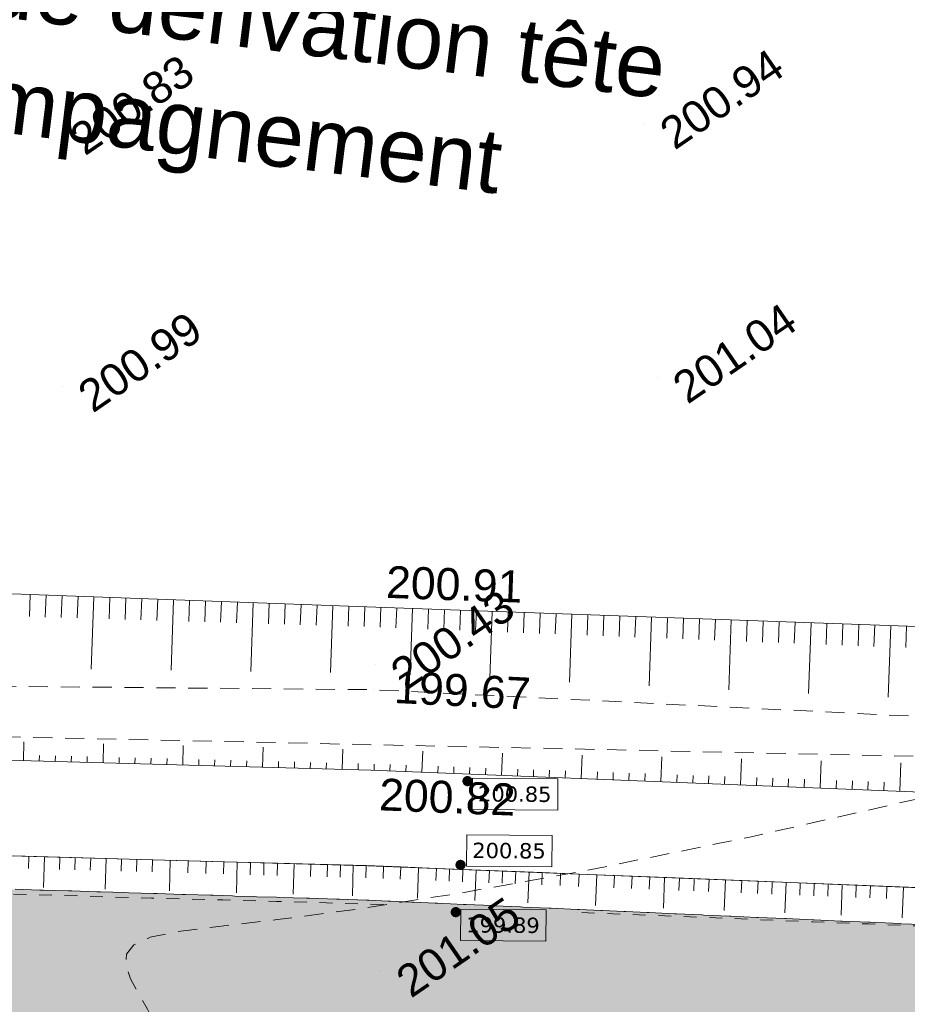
# Model space of a CAD drawing. Header units: millimetres. Extents: x -446952 to 537903, y -185749 to 168493.
# Tile 50 of 155: x -84268 to -56434, y 96008 to 126877. Entities that reach past the tile are written whole.
import ezdxf
from ezdxf.xclip import XClip

# ---------------------------------------------------------------- set-up
doc = ezdxf.new("R2010")
doc.units = ezdxf.units.MM
doc.header["$MEASUREMENT"] = 0
doc.header["$XCLIPFRAME"] = 0
for name, pattern in [('FOSSE', [1000, 600, -400]), ('Grille', [800, 400, -400]), ('Wipeout_Contour', [1000, 0, -1000])]:
    doc.linetypes.add(name, pattern=pattern)
for name, color, linetype in [('02 AF-17-0322 ZAE POMME- CHANTIER-2018-09-26_2_0000-VALORIS-NOUE DERIV BASSIN', 7, 'Continuous'), ('02 AF-17-0322 ZAE POMME- CHANTIER-2018-09-26_2_0000-VALORIS-NOUE DERIV BASSIN EAU MAX RETENTION', 7, 'Continuous'), ('02 AF-17-0322 ZAE POMME- CHANTIER-2018-09-26_2_0000-VALORIS-NOUE DERIV BASSIN TEXTE ET COTES', 7, 'Continuous'), ('02 AF-17-0322 ZAE POMME- CHANTIER-2018-09-26_2_02-PAP-EP TEXTE POUR 2000°', 7, 'Continuous'), ('02 AF-17-0322 ZAE POMME- CHANTIER-2018-09-26_2_2D - Dessins placés - Géomètre.2D', 7, 'Continuous'), ('02 AF-17-0322 ZAE POMME- CHANTIER-2018-09-26_2_X-PTS TOPO-TEXTE TOPOALT', 7, 'Continuous'), ('02 AF-17-0322 ZAE POMME- CHANTIER-2018-09-26_2_X-PTS TOPO-TOPOPOINT', 7, 'Continuous'), ('02 AF-17-0322 ZAE POMME- CHANTIER-2018-09-26_2_Y-FDP TOPO-CN_1_00', 7, 'Continuous'), ('02 AF-17-0322 ZAE POMME- CHANTIER-2018-09-26_2_Y-FDP TOPO-TOP_AXE_FOSSE', 7, 'Continuous'), ('02 AF-17-0322 ZAE POMME- CHANTIER-2018-09-26_2_Y-FDP TOPO-TOP_BARBULE', 7, 'Continuous'), ('02 AF-17-0322 ZAE POMME- CHANTIER-2018-09-26_2_Y-FDP TOPO-TOP_TALUS', 7, 'Continuous'), ('2D - Dessins placés - Géomètre.2D', 7, 'Continuous')]:
    doc.layers.add(name, color=color, linetype=linetype)
doc.styles.add('STYLE_GENERE_3', font='verdana.ttf')
doc.styles.add('STYLE_GENERE_4', font='txt')

# ---------------------------------------------------------------- blocks, each defined once
blk = doc.blocks.new('Dessin_1_2', base_point=(-56559339, -2771872408))
at = {"color": 254, "linetype": 'Wipeout_Contour', "lineweight": 0, "ltscale": 2094265.569888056}
blk.add_wipeout([(-446952, -185749), (537903, -185749), (537903, 168493), (-446952, 168064)], dxfattribs=at).dxf.layer = '02 AF-17-0322 ZAE POMME- CHANTIER-2018-09-26_2_2D - Dessins placés - Géomètre.2D'
at = {"layer": '02 AF-17-0322 ZAE POMME- CHANTIER-2018-09-26_2_0000-VALORIS-NOUE DERIV BASSIN EAU MAX RETENTION', "linetype": 'Continuous', "lineweight": 15}
blk.add_hatch(color=255, dxfattribs=at).paths.add_polyline_path([(-159905, 89660), (-145033, 89343), (-144378, 89329), (-144015, 89321), (-143354, 89307), (-142997, 89300), (-142330, 89285), (-141979, 89278), (-141306, 89263), (-140962, 89256), (-140282, 89241), (-139944, 89233), (-139304, 89220), (-138993, 89214), (-138347, 89200), (-138043, 89194), (-137391, 89180), (-137092, 89174), (-136435, 89161), (-136141, 89155), (-135479, 89141), (-135191, 89135), (-134522, 89121), (-134240, 89115), (-133566, 89101), (-133289, 89095), (-132610, 89081), (-132338, 89076), (-131654, 89062), (-131388, 89056), (-130697, 89042), (-130437, 89036), (-129741, 89022), (-129486, 89017), (-128785, 89002), (-128536, 88997), (-127829, 88982), (-127585, 88977), (-126873, 88962), (-126635, 88957), (-125916, 88943), (-125684, 88938), (-124960, 88923), (-124733, 88918), (-118972, 88799), (-118013, 88780), (-117370, 88768), (-117222, 88765), (-116574, 88753), (-116430, 88750), (-115777, 88738), (-115638, 88735), (-114980, 88723), (-114845, 88721), (-114181, 88707), (-114049, 88704), (-113380, 88689), (-113252, 88687), (-112579, 88672), (-112454, 88669), (-111777, 88654), (-111655, 88651), (-106059, 88518), (-105114, 88496), (-104167, 88484), (-103219, 88490), (-102268, 88513), (-101316, 88553), (-100362, 88611), (-99407, 88687), (-98449, 88780), (-97697, 88866), (-96944, 88964), (-96189, 89072), (-95234, 89216), (-95125, 89232), (-94173, 89375), (-94065, 89391), (-93117, 89521), (-93010, 89535), (-92065, 89646), (-91961, 89657), (-91019, 89747), (-90916, 89757), (-89987, 89830), (-89890, 89838), (-88960, 89893), (-88867, 89898), (-87934, 89935), (-87846, 89938), (-86909, 89957), (-86826, 89959), (-85885, 89959), (-85808, 89959), (-84862, 89943), (-84791, 89941), (-76481, 89769), (-74597, 89730), (-73655, 89711), (-73585, 89709), (-73084, 89877), (-73069, 89880), (-72343, 90062), (-72311, 90070), (-71601, 90247), (-54177, 94719), (-53857, 94799), (-53363, 94926), (-53063, 95002), (-52549, 95134), (-52271, 95204), (-51738, 95341), (-51481, 95400), (-50771, 95601), (-50481, 95682), (-49738, 95893), (-49482, 95965), (-48706, 96185), (-48484, 96247), (-47676, 96477), (-47487, 96530), (-47265, 96593), (-47162, 98220), (-47162, 98238), (-47439, 98243), (-47454, 98243), (-48424, 98259), (-48441, 98259), (-49408, 98275), (-49429, 98276), (-50393, 98292), (-50416, 98292), (-51378, 98308), (-51404, 98308), (-52156, 98341), (-52177, 98342), (-52928, 98375), (-52951, 98376), (-53700, 98408), (-53725, 98409), (-54472, 98442), (-54499, 98443), (-54691, 98451), (-54699, 98452), (-55641, 98493), (-55679, 98495), (-56618, 98535), (-56659, 98537), (-57595, 98578), (-57639, 98580), (-58476, 98616), (-58518, 98619), (-59353, 98655), (-59398, 98657), (-60230, 98693), (-60277, 98696), (-61107, 98732), (-61157, 98734), (-61964, 98769), (-62015, 98772), (-62820, 98807), (-62873, 98810), (-63675, 98845), (-63731, 98848), (-64531, 98882), (-64589, 98885), (-65266, 98915), (-65317, 98918), (-65992, 98947), (-66045, 98950), (-66718, 98979), (-66773, 98982), (-67597, 99018), (-67668, 99021), (-68489, 99057), (-68562, 99061), (-69380, 99097), (-69456, 99101), (-70271, 99136), (-70350, 99141), (-71162, 99176), (-71244, 99180), (-71908, 99209), (-71977, 99213), (-72639, 99242), (-72710, 99246), (-73322, 99272), (-73392, 99276), (-74236, 99303), (-74334, 99305), (-75175, 99331), (-75275, 99334), (-76114, 99360), (-76217, 99363), (-76829, 99382), (-76906, 99384), (-77517, 99403), (-77594, 99406), (-78204, 99425), (-78283, 99427), (-79071, 99451), (-79175, 99454), (-79960, 99479), (-80067, 99482), (-80850, 99506), (-80958, 99509), (-81739, 99533), (-81850, 99536), (-82629, 99561), (-82741, 99564), (-83518, 99588), (-83633, 99591), (-84408, 99615), (-84525, 99618), (-85354, 99644), (-85481, 99647), (-86308, 99673), (-86438, 99677), (-87263, 99702), (-87394, 99706), (-88217, 99731), (-88351, 99735), (-89171, 99761), (-89307, 99764), (-90125, 99790), (-90263, 99793), (-91078, 99880), (-91218, 99895), (-92029, 99982), (-92172, 99998), (-92980, 100084), (-93126, 100100), (-93931, 100185), (-94081, 100202), (-94882, 100287), (-95035, 100304), (-95649, 100369), (-95770, 100383), (-96383, 100448), (-96505, 100461), (-97116, 100526), (-97240, 100540), (-98016, 100623), (-98178, 100640), (-98951, 100723), (-99116, 100741), (-99885, 100823), (-100053, 100841), (-100820, 100923), (-100991, 100942), (-101754, 101023), (-101928, 101042), (-102688, 101123), (-102866, 101143), (-103623, 101224), (-103804, 101244), (-104557, 101324), (-104741, 101344), (-105481, 101423), (-105666, 101443), (-106403, 101522), (-106590, 101543), (-107324, 101621), (-107515, 101642), (-108245, 101720), (-108440, 101741), (-109167, 101819), (-109364, 101841), (-110088, 101918), (-110289, 101940), (-111004, 102016), (-111210, 102039), (-111922, 102115), (-112131, 102138), (-112840, 102214), (-113052, 102237), (-113758, 102312), (-113974, 102336), (-114678, 102357), (-114897, 102363), (-115598, 102383), (-115820, 102389), (-116519, 102410), (-116743, 102416), (-117439, 102436), (-117665, 102442), (-118389, 102463), (-118625, 102470), (-119346, 102491), (-119585, 102497), (-120304, 102518), (-120545, 102525), (-121261, 102546), (-121505, 102553), (-122219, 102573), (-122465, 102580), (-123176, 102601), (-123425, 102608), (-124134, 102628), (-124385, 102635), (-125079, 102656), (-125328, 102662), (-126020, 102682), (-126272, 102689), (-126960, 102709), (-127215, 102716), (-127901, 102736), (-128158, 102743), (-128842, 102763), (-129101, 102770), (-129782, 102790), (-130044, 102797), (-130723, 102817), (-130987, 102824), (-131664, 102844), (-131930, 102851), (-132604, 102871), (-132873, 102878), (-133545, 102898), (-133816, 102905), (-134486, 102925), (-134759, 102932), (-135426, 102952), (-135702, 102959), (-136367, 102979), (-136645, 102986), (-137308, 103006), (-137588, 103013), (-138248, 103032), (-138531, 103040), (-139189, 103059), (-139474, 103067), (-140165, 103099), (-140468, 103114), (-141154, 103146), (-141461, 103161), (-142143, 103193), (-142454, 103208), (-143132, 103240), (-143447, 103255), (-144121, 103287), (-144440, 103303), (-145080, 103332), (-145389, 103348), (-146026, 103377), (-146339, 103393), (-146971, 103422), (-147288, 103438), (-147917, 103467), (-148238, 103483), (-148863, 103512), (-149187, 103528), (-149808, 103557), (-150137, 103574), (-150754, 103602), (-151086, 103619), (-151700, 103648), (-152036, 103664), (-152645, 103693), (-152985, 103710), (-153591, 103738), (-153935, 103755), (-154537, 103783), (-154884, 103801), (-155482, 103828), (-155834, 103846), (-156428, 103874), (-156783, 103891), (-157373, 103919), (-157733, 103937), (-158319, 103964), (-158682, 103983), (-159264, 104010), (-159632, 104028), (-159951, 104043), (-159972, 103578), (-159972, 103574), (-159929, 97794), (-159875, 90550)])
blk.add_hatch(color=255, dxfattribs=at).paths.add_polyline_path([(-159905, 89660), (-145033, 89343), (-144378, 89329), (-144015, 89321), (-143354, 89307), (-142997, 89300), (-142330, 89285), (-141979, 89278), (-141306, 89263), (-140962, 89256), (-140282, 89241), (-139944, 89233), (-139304, 89220), (-138993, 89214), (-138347, 89200), (-138043, 89194), (-137391, 89180), (-137092, 89174), (-136435, 89161), (-136141, 89155), (-135479, 89141), (-135191, 89135), (-134522, 89121), (-134240, 89115), (-133566, 89101), (-133289, 89095), (-132610, 89081), (-132338, 89076), (-131654, 89062), (-131388, 89056), (-130697, 89042), (-130437, 89036), (-129741, 89022), (-129486, 89017), (-128785, 89002), (-128536, 88997), (-127829, 88982), (-127585, 88977), (-126873, 88962), (-126635, 88957), (-125916, 88943), (-125684, 88938), (-124960, 88923), (-124733, 88918), (-118972, 88799), (-118013, 88780), (-117370, 88768), (-117222, 88765), (-116574, 88753), (-116430, 88750), (-115777, 88738), (-115638, 88735), (-114980, 88723), (-114845, 88721), (-114181, 88707), (-114049, 88704), (-113380, 88689), (-113252, 88687), (-112579, 88672), (-112454, 88669), (-111777, 88654), (-111655, 88651), (-106059, 88518), (-105114, 88496), (-104167, 88484), (-103219, 88490), (-102268, 88513), (-101316, 88553), (-100362, 88611), (-99407, 88687), (-98449, 88780), (-97697, 88866), (-96944, 88964), (-96189, 89072), (-95234, 89216), (-95125, 89232), (-94173, 89375), (-94065, 89391), (-93117, 89521), (-93010, 89535), (-92065, 89646), (-91961, 89657), (-91019, 89747), (-90916, 89757), (-89987, 89830), (-89890, 89838), (-88960, 89893), (-88867, 89898), (-87934, 89935), (-87846, 89938), (-86909, 89957), (-86826, 89959), (-85885, 89959), (-85808, 89959), (-84862, 89943), (-84791, 89941), (-76481, 89769), (-74597, 89730), (-73655, 89711), (-73585, 89709), (-73084, 89877), (-73069, 89880), (-72343, 90062), (-72311, 90070), (-71601, 90247), (-54177, 94719), (-53857, 94799), (-53363, 94926), (-53063, 95002), (-52549, 95134), (-52271, 95204), (-51738, 95341), (-51481, 95400), (-50771, 95601), (-50481, 95682), (-49738, 95893), (-49482, 95965), (-48706, 96185), (-48484, 96247), (-47676, 96477), (-47487, 96530), (-47265, 96593), (-47162, 98220), (-47162, 98238), (-47439, 98243), (-47454, 98243), (-48424, 98259), (-48441, 98259), (-49408, 98275), (-49429, 98276), (-50393, 98292), (-50416, 98292), (-51378, 98308), (-51404, 98308), (-52156, 98341), (-52177, 98342), (-52928, 98375), (-52951, 98376), (-53700, 98408), (-53725, 98409), (-54472, 98442), (-54499, 98443), (-54691, 98451), (-54699, 98452), (-55641, 98493), (-55679, 98495), (-56618, 98535), (-56659, 98537), (-57595, 98578), (-57639, 98580), (-58476, 98616), (-58518, 98619), (-59353, 98655), (-59398, 98657), (-60230, 98693), (-60277, 98696), (-61107, 98732), (-61157, 98734), (-61964, 98769), (-62015, 98772), (-62820, 98807), (-62873, 98810), (-63675, 98845), (-63731, 98848), (-64531, 98882), (-64589, 98885), (-65266, 98915), (-65317, 98918), (-65992, 98947), (-66045, 98950), (-66718, 98979), (-66773, 98982), (-67597, 99018), (-67668, 99021), (-68489, 99057), (-68562, 99061), (-69380, 99097), (-69456, 99101), (-70271, 99136), (-70350, 99141), (-71162, 99176), (-71244, 99180), (-71908, 99209), (-71977, 99213), (-72639, 99242), (-72710, 99246), (-73322, 99272), (-73392, 99276), (-74236, 99303), (-74334, 99305), (-75175, 99331), (-75275, 99334), (-76114, 99360), (-76217, 99363), (-76829, 99382), (-76906, 99384), (-77517, 99403), (-77594, 99406), (-78204, 99425), (-78283, 99427), (-79071, 99451), (-79175, 99454), (-79960, 99479), (-80067, 99482), (-80850, 99506), (-80958, 99509), (-81739, 99533), (-81850, 99536), (-82629, 99561), (-82741, 99564), (-83518, 99588), (-83633, 99591), (-84408, 99615), (-84525, 99618), (-85354, 99644), (-85481, 99647), (-86308, 99673), (-86438, 99677), (-87263, 99702), (-87394, 99706), (-88217, 99731), (-88351, 99735), (-89171, 99761), (-89307, 99764), (-90125, 99790), (-90263, 99793), (-91078, 99880), (-91218, 99895), (-92029, 99982), (-92172, 99998), (-92980, 100084), (-93126, 100100), (-93931, 100185), (-94081, 100202), (-94882, 100287), (-95035, 100304), (-95649, 100369), (-95770, 100383), (-96383, 100448), (-96505, 100461), (-97116, 100526), (-97240, 100540), (-98016, 100623), (-98178, 100640), (-98951, 100723), (-99116, 100741), (-99885, 100823), (-100053, 100841), (-100820, 100923), (-100991, 100942), (-101754, 101023), (-101928, 101042), (-102688, 101123), (-102866, 101143), (-103623, 101224), (-103804, 101244), (-104557, 101324), (-104741, 101344), (-105481, 101423), (-105666, 101443), (-106403, 101522), (-106590, 101543), (-107324, 101621), (-107515, 101642), (-108245, 101720), (-108440, 101741), (-109167, 101819), (-109364, 101841), (-110088, 101918), (-110289, 101940), (-111004, 102016), (-111210, 102039), (-111922, 102115), (-112131, 102138), (-112840, 102214), (-113052, 102237), (-113758, 102312), (-113974, 102336), (-114678, 102357), (-114897, 102363), (-115598, 102383), (-115820, 102389), (-116519, 102410), (-116743, 102416), (-117439, 102436), (-117665, 102442), (-118389, 102463), (-118625, 102470), (-119346, 102491), (-119585, 102497), (-120304, 102518), (-120545, 102525), (-121261, 102546), (-121505, 102553), (-122219, 102573), (-122465, 102580), (-123176, 102601), (-123425, 102608), (-124134, 102628), (-124385, 102635), (-125079, 102656), (-125328, 102662), (-126020, 102682), (-126272, 102689), (-126960, 102709), (-127215, 102716), (-127901, 102736), (-128158, 102743), (-128842, 102763), (-129101, 102770), (-129782, 102790), (-130044, 102797), (-130723, 102817), (-130987, 102824), (-131664, 102844), (-131930, 102851), (-132604, 102871), (-132873, 102878), (-133545, 102898), (-133816, 102905), (-134486, 102925), (-134759, 102932), (-135426, 102952), (-135702, 102959), (-136367, 102979), (-136645, 102986), (-137308, 103006), (-137588, 103013), (-138248, 103032), (-138531, 103040), (-139189, 103059), (-139474, 103067), (-140165, 103099), (-140468, 103114), (-141154, 103146), (-141461, 103161), (-142143, 103193), (-142454, 103208), (-143132, 103240), (-143447, 103255), (-144121, 103287), (-144440, 103303), (-145080, 103332), (-145389, 103348), (-146026, 103377), (-146339, 103393), (-146971, 103422), (-147288, 103438), (-147917, 103467), (-148238, 103483), (-148863, 103512), (-149187, 103528), (-149808, 103557), (-150137, 103574), (-150754, 103602), (-151086, 103619), (-151700, 103648), (-152036, 103664), (-152645, 103693), (-152985, 103710), (-153591, 103738), (-153935, 103755), (-154537, 103783), (-154884, 103801), (-155482, 103828), (-155834, 103846), (-156428, 103874), (-156783, 103891), (-157373, 103919), (-157733, 103937), (-158319, 103964), (-158682, 103983), (-159264, 104010), (-159632, 104028), (-159951, 104043), (-159972, 103578), (-159972, 103574), (-159929, 97794), (-159875, 90550)])
at = {"layer": '02 AF-17-0322 ZAE POMME- CHANTIER-2018-09-26_2_0000-VALORIS-NOUE DERIV BASSIN TEXTE ET COTES', "linetype": 'Continuous', "lineweight": 15}
for points in [[(-70093, 103096, 1), (-70357, 102915, 1)], [(-70312, 100469, 1), (-70575, 100287, 1)], [(-70461, 98988, 1), (-70725, 98807, 1)]]:
    blk.add_hatch(color=7, dxfattribs=at).paths.add_polyline_path(points)
at = {"layer": '02 AF-17-0322 ZAE POMME- CHANTIER-2018-09-26_2_0000-VALORIS-NOUE DERIV BASSIN', "color": 7, "linetype": 'Continuous', "lineweight": 15}
for p, q in [((-83978, 100646), (-83988, 100262)), ((-83494, 100633), (-83520, 99673)), ((-83010, 100620), (-83020, 100236)), ((-82526, 100606), (-82536, 100223)), ((-82042, 100593), (-82053, 100209)), ((-81558, 100580), (-81584, 99620)), ((-81074, 100566), (-81085, 100183)), ((-80590, 100553), (-80601, 100169)), ((-80106, 100540), (-80117, 100156)), ((-79546, 100524), (-79572, 99565)), ((-78985, 100509), (-78996, 100125)), ((-78425, 100494), (-78435, 100110)), ((-77864, 100478), (-77875, 100094)), ((-77445, 100467), (-77472, 99507)), ((-77026, 100455), (-77036, 100071)), ((-76607, 100444), (-76617, 100060)), ((-76187, 100432), (-76198, 100048)), ((-75665, 100418), (-75691, 99458)), ((-75142, 100403), (-75152, 100020)), ((-74619, 100389), (-74629, 100005)), ((-74212, 100378), (-74223, 99994)), ((-73806, 100367), (-73832, 99407)), ((-73400, 100355), (-73413, 99972)), ((-72859, 100334), (-72874, 99951)), ((-72319, 100313), (-72334, 99929)), ((-71760, 100291), (-71798, 99331)), ((-71201, 100268), (-71216, 99885)), ((-70786, 100252), (-70801, 99868)), ((-70371, 100235), (-70386, 99851)), ((-69956, 100219), (-69995, 99259)), ((-69541, 100202), (-69557, 99818)), ((-69126, 100185), (-69142, 99802)), ((-68711, 100169), (-68727, 99785)), ((-68297, 100152), (-68335, 99193)), ((-67882, 100136), (-67897, 99752)), ((-67305, 100113), (-67321, 99729)), ((-66729, 100090), (-66744, 99706)), ((-66174, 100068), (-66213, 99108)), ((-65620, 100045), (-65635, 99662)), ((-65065, 100023), (-65080, 99640)), ((-64510, 100001), (-64525, 99617)), ((-64045, 99983), (-64084, 99023)), ((-63581, 99964), (-63596, 99580)), ((-63117, 99945), (-63132, 99562)), ((-62652, 99927), (-62667, 99543)), ((-62139, 99906), (-62177, 98947)), ((-61625, 99886), (-61640, 99502)), ((-61112, 99865), (-61127, 99482)), ((-60672, 99848), (-60687, 99464)), ((-60232, 99830), (-60270, 98871)), ((-59792, 99813), (-59807, 99429)), ((-59352, 99795), (-59368, 99411)), ((-58912, 99778), (-58928, 99394)), ((-58473, 99760), (-58511, 98801)), ((-58033, 99742), (-58048, 99359)), ((-57593, 99725), (-57608, 99341)), ((-57075, 99704), (-57090, 99321)), ((-56556, 99684), (-56594, 98724))]:
    blk.add_line(p, q, dxfattribs=at)
at = {"layer": '02 AF-17-0322 ZAE POMME- CHANTIER-2018-09-26_2_0000-VALORIS-NOUE DERIV BASSIN', "color": 7, "linetype": 'Continuous', "lineweight": 15, "flags": 128}
for points in [[(91712, 125425), (73856, 123927), (55171, 122427), (36316, 118608), (17325, 114783), (3128, 111381), (-28411, 104933), (-38552, 102306), (-51293, 102476), (-73254, 103353), (-90002, 103813), (-113722, 106251), (-139344, 106901), (-162975, 107906), (-173992, 108148)], [(-56038, 99663), (-57593, 99725), (-59352, 99795), (-61112, 99865), (-62652, 99927), (-64510, 100001), (-65620, 100045), (-66729, 100090), (-67882, 100136), (-69541, 100202), (-71201, 100268), (-72319, 100313), (-73400, 100355), (-74619, 100389), (-76187, 100432), (-77864, 100478), (-78985, 100509), (-80106, 100540), (-81558, 100580), (-83010, 100620), (-84461, 100660)], [(91957, 122435), (74101, 120937), (55590, 119451), (36910, 115667), (17971, 111853), (3778, 108451), (-27734, 102009), (-38190, 99301), (-51372, 99477), (-73355, 100354), (-90197, 100817), (-113914, 103255), (-139446, 103902), (-163072, 104907), (-174058, 105149)]]:
    blk.add_lwpolyline(points, dxfattribs=at)
at = {"layer": '02 AF-17-0322 ZAE POMME- CHANTIER-2018-09-26_2_0000-VALORIS-NOUE DERIV BASSIN', "color": 7, "linetype": 'Grille', "lineweight": 15, "flags": 128}
for points in [[(15645, 110061), (15274, 109972), (13401, 109524), (11529, 109075), (9656, 108626), (7783, 108178), (5911, 107729), (4038, 107280), (2355, 106936), (673, 106592), (-1010, 106248), (-2692, 105904), (-4375, 105560), (-6334, 105159), (-8294, 104759), (-10253, 104358), (-12213, 103957), (-14172, 103557), (-16132, 103156), (-18091, 102756), (-20051, 102355), (-22010, 101954), (-23970, 101554), (-25640, 101212), (-27311, 100871), (-28515, 100567), (-29928, 100201), (-31486, 99798), (-33044, 99394), (-34602, 98990), (-35692, 98708), (-36781, 98426), (-39630, 98120), (-41393, 98143), (-43182, 98167), (-44457, 98184), (-46194, 98207), (-47931, 98231), (-49668, 98254), (-51404, 98277), (-52964, 98339), (-54523, 98401), (-56082, 98464), (-57641, 98526), (-59400, 98596), (-61160, 98666), (-62700, 98728), (-64558, 98802), (-65667, 98846), (-66777, 98891), (-66777, 98891)], [(-72864, 99133), (-73433, 99156), (-74652, 99189), (-76220, 99233), (-77897, 99279), (-79018, 99310), (-80139, 99340), (-81591, 99380), (-83043, 99420), (-84494, 99460), (-86421, 99513), (-88348, 99567), (-90275, 99622), (-92166, 99815), (-94057, 100009), (-95948, 100203), (-97839, 100397), (-99730, 100591), (-101397, 100762), (-103064, 100934), (-104731, 101105), (-106693, 101307), (-108656, 101508), (-110618, 101710), (-112580, 101912), (-114222, 102062), (-114258, 102063), (-114458, 102068), (-116438, 102119), (-118417, 102169), (-120396, 102219), (-122376, 102269), (-124355, 102319), (-125999, 102361), (-127644, 102403), (-129288, 102445), (-130932, 102486), (-132643, 102530), (-134354, 102573), (-136065, 102616), (-137776, 102660), (-139487, 102703), (-141130, 102773), (-142774, 102843), (-144418, 102913), (-146302, 102993), (-148186, 103073), (-150070, 103153), (-151954, 103233), (-153838, 103313), (-155722, 103394), (-157605, 103474)]]:
    blk.add_lwpolyline(points, dxfattribs=at)
at = {"layer": '02 AF-17-0322 ZAE POMME- CHANTIER-2018-09-26_2_0000-VALORIS-NOUE DERIV BASSIN EAU MAX RETENTION', "color": 255, "linetype": 'Continuous', "lineweight": 15, "flags": 128}
blk.add_lwpolyline([(-55679, 98495), (-56618, 98535), (-56659, 98537), (-57595, 98578), (-57639, 98580), (-58476, 98616), (-58518, 98619), (-59353, 98655), (-59398, 98657), (-60230, 98693), (-60277, 98696), (-61107, 98732), (-61157, 98734), (-61964, 98769), (-62015, 98772), (-62820, 98807), (-62873, 98810), (-63675, 98845), (-63731, 98848), (-64531, 98882), (-64589, 98885), (-65266, 98915), (-65317, 98918), (-65992, 98947), (-66045, 98950), (-66718, 98979), (-66773, 98982), (-67597, 99018), (-67668, 99021), (-68489, 99057), (-68562, 99061), (-69380, 99097), (-69456, 99101), (-70271, 99136), (-70350, 99141), (-71162, 99176), (-71244, 99180), (-71908, 99209), (-71977, 99213), (-72639, 99242), (-72710, 99246), (-73322, 99272), (-73392, 99276), (-74236, 99303), (-74334, 99305), (-75175, 99331), (-75275, 99334), (-76114, 99360), (-76217, 99363), (-76829, 99382), (-76906, 99384), (-77517, 99403), (-77594, 99406), (-78204, 99425), (-78283, 99427), (-79071, 99451), (-79175, 99454), (-79960, 99479), (-80067, 99482), (-80850, 99506), (-80958, 99509), (-81739, 99533), (-81850, 99536), (-82629, 99561), (-82741, 99564), (-83518, 99588), (-83633, 99591), (-84408, 99615)], dxfattribs=at)
blk.add_lwpolyline([(-55679, 98495), (-56618, 98535), (-56659, 98537), (-57595, 98578), (-57639, 98580), (-58476, 98616), (-58518, 98619), (-59353, 98655), (-59398, 98657), (-60230, 98693), (-60277, 98696), (-61107, 98732), (-61157, 98734), (-61964, 98769), (-62015, 98772), (-62820, 98807), (-62873, 98810), (-63675, 98845), (-63731, 98848), (-64531, 98882), (-64589, 98885), (-65266, 98915), (-65317, 98918), (-65992, 98947), (-66045, 98950), (-66718, 98979), (-66773, 98982), (-67597, 99018), (-67668, 99021), (-68489, 99057), (-68562, 99061), (-69380, 99097), (-69456, 99101), (-70271, 99136), (-70350, 99141), (-71162, 99176), (-71244, 99180), (-71908, 99209), (-71977, 99213), (-72639, 99242), (-72710, 99246), (-73322, 99272), (-73392, 99276), (-74236, 99303), (-74334, 99305), (-75175, 99331), (-75275, 99334), (-76114, 99360), (-76217, 99363), (-76829, 99382), (-76906, 99384), (-77517, 99403), (-77594, 99406), (-78204, 99425), (-78283, 99427), (-79071, 99451), (-79175, 99454), (-79960, 99479), (-80067, 99482), (-80850, 99506), (-80958, 99509), (-81739, 99533), (-81850, 99536), (-82629, 99561), (-82741, 99564), (-83518, 99588), (-83633, 99591), (-84408, 99615)], dxfattribs=at)
at = {"layer": '02 AF-17-0322 ZAE POMME- CHANTIER-2018-09-26_2_0000-VALORIS-NOUE DERIV BASSIN TEXTE ET COTES', "color": 7, "linetype": 'Continuous', "lineweight": 15, "flags": 128}
for points in [[(-70077, 102118), (-70069, 103097), (-67389, 103075), (-67397, 102095)], [(-70257, 100343), (-70249, 101323), (-67570, 101301), (-67578, 100321)], [(-70445, 98009), (-70437, 98989), (-67758, 98967), (-67766, 97987)]]:
    blk.add_lwpolyline(points, close=True, dxfattribs=at)
at = {"layer": '02 AF-17-0322 ZAE POMME- CHANTIER-2018-09-26_2_X-PTS TOPO-TOPOPOINT', "color": 14, "linetype": 'Continuous', "lineweight": 15, "true_color": 0xa80f02}
for p, q in [((-64678, 123635), (-64678, 123635)), ((-83172, 123453), (-83172, 123453)), ((-64274, 115666), (-64274, 115666)), ((-82924, 115391), (-82924, 115391)), ((-73095, 108458), (-73095, 108458)), ((-73122, 106677), (-73122, 106677)), ((-73175, 105871), (-73175, 105871)), ((-73254, 103353), (-73254, 103353)), ((-72947, 97045), (-72947, 97045))]:
    blk.add_line(p, q, dxfattribs=at)
at = {"layer": '02 AF-17-0322 ZAE POMME- CHANTIER-2018-09-26_2_Y-FDP TOPO-CN_1_00', "color": 14, "linetype": 'FOSSE', "lineweight": 15, "true_color": 0xa80f02, "flags": 128}
blk.add_lwpolyline([(-176830, 70344), (-175807, 69073), (-175000, 68014), (-174365, 67125), (-173860, 66367), (-173445, 65697), (-173077, 65074), (-172713, 64458), (-172313, 63806), (-171842, 63087), (-171296, 62300), (-170678, 61454), (-169993, 60557), (-169245, 59619), (-168436, 58647), (-167571, 57651), (-166654, 56639), (-165688, 55623), (-164674, 54626), (-163613, 53676), (-162507, 52800), (-161357, 52024), (-160164, 51376), (-158928, 50883), (-157652, 50570), (-156338, 50460), (-155004, 50545), (-153669, 50812), (-152353, 51247), (-151074, 51838), (-149853, 52571), (-148708, 53433), (-147660, 54411), (-146722, 55489), (-145887, 56638), (-145139, 57831), (-144465, 59035), (-143852, 60222), (-143286, 61361), (-142752, 62422), (-142237, 63375), (-141730, 64197), (-141233, 64897), (-140751, 65491), (-140288, 65993), (-139850, 66420), (-139440, 66788), (-139064, 67112), (-138727, 67407), (-138428, 67689), (-138147, 67962), (-137862, 68232), (-137546, 68502), (-137176, 68778), (-136727, 69064), (-136174, 69364), (-135494, 69682), (-134671, 70023), (-133724, 70382), (-132680, 70758), (-131567, 71145), (-130414, 71541), (-129248, 71942), (-128097, 72343), (-126988, 72742), (-125946, 73135), (-124975, 73517), (-124076, 73886), (-123251, 74238), (-122499, 74570), (-121822, 74877), (-121220, 75157), (-120694, 75405), (-120242, 75620), (-119845, 75807), (-119480, 75973), (-119125, 76124), (-118758, 76267), (-118356, 76408), (-117897, 76555), (-117360, 76714), (-116726, 76892), (-116002, 77095), (-115199, 77333), (-114329, 77612), (-113402, 77939), (-112430, 78323), (-111425, 78771), (-110397, 79289), (-109360, 79882), (-108328, 80530), (-107321, 81212), (-106356, 81904), (-105450, 82583), (-104620, 83227), (-103885, 83813), (-103261, 84318), (-102762, 84724), (-102377, 85041), (-102091, 85280), (-101889, 85456), (-101757, 85582), (-101679, 85672), (-101640, 85738), (-101626, 85794), (-101622, 85853), (-101619, 85920), (-101608, 85998), (-101583, 86093), (-101535, 86208), (-101455, 86347), (-101335, 86515), (-101168, 86716), (-100949, 86950), (-100692, 87204), (-100413, 87462), (-100129, 87707), (-99858, 87923), (-99616, 88093), (-99420, 88202), (-99288, 88231), (-99228, 88170), (-99215, 88028), (-99218, 87817), (-99203, 87552), (-99138, 87246), (-98990, 86913), (-98726, 86565), (-98315, 86217), (-97734, 85882), (-97011, 85571), (-96184, 85296), (-95293, 85068), (-94374, 84897), (-93467, 84795), (-92611, 84774), (-91844, 84843), (-91194, 85011), (-90644, 85263), (-90168, 85583), (-89738, 85952), (-89329, 86352), (-88911, 86767), (-88460, 87178), (-87948, 87568), (-87355, 87923), (-86692, 88252), (-85979, 88565), (-85233, 88874), (-84475, 89192), (-83722, 89529), (-82993, 89898), (-82306, 90311), (-81680, 90776), (-81124, 91286), (-80649, 91832), (-80264, 92405), (-79977, 92994), (-79798, 93590), (-79737, 94184), (-79803, 94765), (-79994, 95324), (-80261, 95856), (-80547, 96353), (-80792, 96810), (-80936, 97220), (-80921, 97578), (-80687, 97876), (-80176, 98110), (-79321, 98284), (-78027, 98448), (-76190, 98663), (-73709, 98990), (-70481, 99490), (-66403, 100223), (-61372, 101251), (-55286, 102635)], dxfattribs=at)
at = {"layer": '02 AF-17-0322 ZAE POMME- CHANTIER-2018-09-26_2_Y-FDP TOPO-TOP_AXE_FOSSE', "color": 14, "linetype": 'FOSSE', "lineweight": 15, "true_color": 0xa80f02, "flags": 128}
for points in [[(-173635, 111097), (-163208, 110641), (-138859, 109613), (-113461, 109923), (-89261, 106019), (-73175, 105871), (-51327, 104800), (-38712, 104081), (-28205, 107923), (2451, 114384), (16900, 117366), (36362, 122067), (55670, 125689), (74381, 127386), (91061, 129498), (118815, 130789), (135648, 132251), (150939, 132823), (169239, 134503), (186000, 134734), (199470, 135798), (221187, 136848), (237829, 137579), (253508, 138717), (266943, 141200), (285544, 145247), (298668, 146889), (320992, 150221), (335074, 152343), (352159, 155754), (362953, 157003), (370561, 158699), (372110, 158664)], [(-173543, 108848), (-163179, 108602), (-139093, 108086), (-113690, 108226), (-89791, 104497), (-51223, 103683), (-38572, 103163), (-27796, 106508), (2882, 112725), (36368, 120320), (55589, 123772), (74393, 125729), (91176, 127572), (118522, 129134), (136272, 130134), (151622, 131280), (169382, 132771), (186065, 133094), (198563, 134059), (221076, 135387), (237792, 135739), (253487, 137445), (267190, 139999), (285899, 143335), (299075, 145212), (321701, 149020), (335407, 151051), (353028, 154144), (363632, 155409), (370508, 157075), (372110, 158664), (373294, 156694)]]:
    blk.add_lwpolyline(points, dxfattribs=at)
at = {"layer": '02 AF-17-0322 ZAE POMME- CHANTIER-2018-09-26_2_Y-FDP TOPO-TOP_BARBULE', "color": 14, "linetype": 'Continuous', "lineweight": 15, "true_color": 0xa80f02}
for p, q in [((-83938, 108858), (-83964, 108165)), ((-83439, 108839), (-83464, 108150)), ((-82939, 108821), (-82964, 108135)), ((-82439, 108803), (-82465, 108120)), ((-81940, 108784), (-82023, 106519)), ((-81440, 108766), (-81465, 108089)), ((-80940, 108747), (-80965, 108074)), ((-80441, 108729), (-80465, 108059)), ((-79941, 108711), (-79966, 108044)), ((-79441, 108692), (-79523, 106482)), ((-78942, 108674), (-78966, 108014)), ((-78442, 108655), (-78466, 107999)), ((-77942, 108637), (-77967, 107984)), ((-77443, 108618), (-77467, 107969)), ((-76943, 108600), (-77023, 106445)), ((-76443, 108582), (-76467, 107938)), ((-75944, 108563), (-75967, 107923)), ((-75444, 108545), (-75468, 107908)), ((-74944, 108526), (-74968, 107893)), ((-74445, 108508), (-74522, 106408)), ((-73945, 108490), (-73968, 107863)), ((-73445, 108471), (-73468, 107848)), ((-72946, 108453), (-72968, 107832)), ((-72446, 108435), (-72468, 107812)), ((-71946, 108417), (-72021, 106335)), ((-71447, 108399), (-71469, 107773)), ((-70947, 108382), (-70969, 107754)), ((-70447, 108364), (-70470, 107734)), ((-69948, 108346), (-69970, 107715)), ((-69448, 108328), (-69523, 106220)), ((-68948, 108310), (-68971, 107676)), ((-68449, 108293), (-68471, 107657)), ((-67949, 108275), (-67972, 107637)), ((-67449, 108257), (-67472, 107618)), ((-66950, 108239), (-67026, 106104)), ((-66450, 108221), (-66473, 107579)), ((-65950, 108203), (-65973, 107560)), ((-65451, 108186), (-65474, 107540)), ((-64951, 108168), (-64974, 107521)), ((-64451, 108150), (-64528, 105988)), ((-63952, 108132), (-63975, 107482)), ((-63452, 108114), (-63475, 107463)), ((-62952, 108097), (-62975, 107443)), ((-62452, 108079), (-62476, 107424)), ((-61953, 108061), (-62031, 105872)), ((-61453, 108043), (-61477, 107385)), ((-60953, 108025), (-60977, 107366)), ((-60454, 108007), (-60477, 107346)), ((-59954, 107990), (-59978, 107327)), ((-59454, 107972), (-59533, 105757)), ((-58955, 107954), (-58978, 107288)), ((-58455, 107936), (-58479, 107268)), ((-57955, 107918), (-57979, 107249)), ((-57456, 107901), (-57480, 107230)), ((-56956, 107883), (-57036, 105641)), ((-56456, 107865), (-56480, 107191)), ((-84152, 103652), (-84136, 104233)), ((-81653, 103584), (-81636, 104177)), ((-79154, 103515), (-79137, 104121)), ((-76655, 103446), (-76638, 104065)), ((-83652, 103638), (-83647, 103813)), ((-83152, 103625), (-83147, 103800)), ((-82652, 103611), (-82647, 103787)), ((-82153, 103597), (-82148, 103774)), ((-81153, 103570), (-81148, 103748)), ((-80653, 103556), (-80648, 103736)), ((-80153, 103542), (-80148, 103723)), ((-74156, 103377), (-74138, 104009)), ((-71657, 103289), (-71631, 103949)), ((-69159, 103189), (-69131, 103886)), ((-66661, 103089), (-66632, 103824)), ((-64163, 102990), (-64132, 103762)), ((-79653, 103529), (-79648, 103710)), ((-78654, 103501), (-78649, 103684)), ((-78154, 103487), (-78149, 103671)), ((-77654, 103474), (-77649, 103658)), ((-77154, 103460), (-77149, 103645)), ((-76155, 103432), (-76150, 103619)), ((-75655, 103419), (-75650, 103606)), ((-75155, 103405), (-75150, 103593)), ((-74655, 103391), (-74650, 103580)), ((-73656, 103364), (-73651, 103554)), ((-73156, 103349), (-73148, 103540)), ((-72656, 103329), (-72649, 103522)), ((-72157, 103309), (-72149, 103504)), ((-71158, 103269), (-71150, 103469)), ((-70658, 103249), (-70650, 103451)), ((-70158, 103229), (-70150, 103434)), ((-69659, 103209), (-69650, 103416)), ((-61665, 102890), (-61633, 103700)), ((-59167, 102790), (-59133, 103638)), ((-56669, 102690), (-56634, 103575)), ((-68660, 103169), (-68651, 103381)), ((-68160, 103149), (-68151, 103363)), ((-67660, 103129), (-67652, 103345)), ((-67161, 103109), (-67152, 103328)), ((-66162, 103069), (-66153, 103292)), ((-65662, 103049), (-65653, 103274)), ((-65162, 103030), (-65153, 103257)), ((-64663, 103010), (-64654, 103239)), ((-63664, 102970), (-63654, 103204)), ((-63164, 102950), (-63154, 103186)), ((-62664, 102930), (-62655, 103168)), ((-62165, 102910), (-62155, 103151)), ((-61166, 102870), (-61156, 103115)), ((-60666, 102850), (-60656, 103097)), ((-60166, 102830), (-60156, 103080)), ((-59667, 102810), (-59657, 103062)), ((-58668, 102770), (-58657, 103027)), ((-58168, 102750), (-58158, 103009)), ((-57668, 102730), (-57658, 102991)), ((-57169, 102710), (-57158, 102974))]:
    blk.add_line(p, q, dxfattribs=at)
at = {"layer": '02 AF-17-0322 ZAE POMME- CHANTIER-2018-09-26_2_Y-FDP TOPO-TOP_TALUS', "color": 14, "linetype": 'Continuous', "lineweight": 15, "true_color": 0xa80f02, "flags": 128}
for points in [[(-165864, 125293), (-168586, 118789), (-170194, 111881), (-163541, 111927), (-138745, 111694), (-113257, 111143), (-88799, 109037), (-73095, 108458), (-51160, 107676), (-27998, 110315), (2859, 116706), (16284, 119424), (36285, 124200), (55596, 127335), (74042, 129304), (91266, 130823), (118485, 132951), (134993, 133977), (150917, 135244), (169513, 136066), (186155, 136906), (199533, 137838), (221051, 138829), (232716, 139647)], [(-173992, 108148), (-162975, 107906), (-139344, 106901), (-113722, 106251), (-90002, 103813), (-73254, 103353), (-51293, 102476), (-38552, 102306), (-28411, 104933), (3128, 111381), (17325, 114783), (36316, 118608), (48994, 121176)]]:
    blk.add_lwpolyline(points, dxfattribs=at)
at = {"layer": '02 AF-17-0322 ZAE POMME- CHANTIER-2018-09-26_2_0000-VALORIS-NOUE DERIV BASSIN TEXTE ET COTES', "color": 7, "linetype": 'Continuous', "lineweight": 15, "char_height": 480, "attachment_point": 4, "rotation": 359.5258, "style": 'STYLE_GENERE_3'}
for s, insert in [('\\A1;{\\pql;\\fVerdana|b0|i0|c0|p38;200.85}', (-69896, 102605)), ('\\A1;{\\pql;\\fVerdana|b0|i0|c0|p38;200.85}', (-70076, 100831)), ('\\A1;{\\pql;\\fVerdana|b0|i0|c0|p38;199.89}', (-70264, 98497))]:
    blk.add_mtext(s, dxfattribs=dict(at, insert=insert))
at = {"layer": '02 AF-17-0322 ZAE POMME- CHANTIER-2018-09-26_2_02-PAP-EP TEXTE POUR 2000°', "color": 30, "linetype": 'Continuous', "lineweight": 15, "true_color": 0xff6600, "insert": (-116308, 132851), "char_height": 2000, "width": 55522.52, "attachment_point": 1, "rotation": 352.9642, "line_spacing_factor": 1.074518, "style": 'STYLE_GENERE_4'}
blk.add_mtext("\\A1;{\\pql;\\fArial|b0|i0|c0|p38;Rejet des EP dans canal de dérivation tête \\fArial|b0|i0|c0|p38;de buse et cunette d'accompagnement}", dxfattribs=at)
at = {"layer": '02 AF-17-0322 ZAE POMME- CHANTIER-2018-09-26_2_X-PTS TOPO-TEXTE TOPOALT', "color": 14, "linetype": 'Continuous', "lineweight": 15, "true_color": 0xa80f02, "char_height": 1000, "style": 'STYLE_GENERE_4'}
for s, insert, attachment_point, rotation in [('\\A1;{\\pql;\\fArial|b0|i0|c0|p38;200.83}', (-82790, 123412), 1, 34.5271), ('\\A1;{\\pql;\\fArial|b0|i0|c0|p38;200.94}', (-64297, 123594), 1, 34.5271), ('\\A1;{\\pql;\\fArial|b0|i0|c0|p38;201.04}', (-63893, 115625), 1, 34.5271), ('\\A1;{\\pql;\\fArial|b0|i0|c0|p38;200.99}', (-82542, 115350), 1, 34.5271), ('\\A1;{\\pql;\\fArial|b0|i0|c0|p38;200.91}', (-72794, 108738), 7, 357.9579), ('\\A1;{\\pql;\\fArial|b0|i0|c0|p38;200.43}', (-72741, 106636), 1, 34.5271), ('\\A1;{\\pql;\\fArial|b0|i0|c0|p38;199.67}', (-72519, 105949), 4, 357.1936), ('\\A1;{\\pql;\\fArial|b0|i0|c0|p38;200.82}', (-72973, 103091), 1, 357.7135), ('\\A1;{\\pql;\\fArial|b0|i0|c0|p38;201.05}', (-72565, 97004), 1, 34.5271)]:
    blk.add_mtext(s, dxfattribs=dict(at, insert=insert, attachment_point=attachment_point, rotation=rotation))

msp = doc.modelspace()

# ---------------------------------------------------------------- block references
at = {"layer": '2D - Dessins placés - Géomètre.2D', "color": 7, "linetype": 'Continuous', "lineweight": 40}
ref = msp.add_blockref('Dessin_1_2', (-56559339, -2771872408), dxfattribs=at)
XClip(ref).set_block_clipping_path([(-446952.2139278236, -185748.9586169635), (537903.0822630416, -185748.9586169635), (537903.0822630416, 168492.6257651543), (-446952.2139278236, 168063.6339895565)])

doc.saveas('drawing.dxf')
